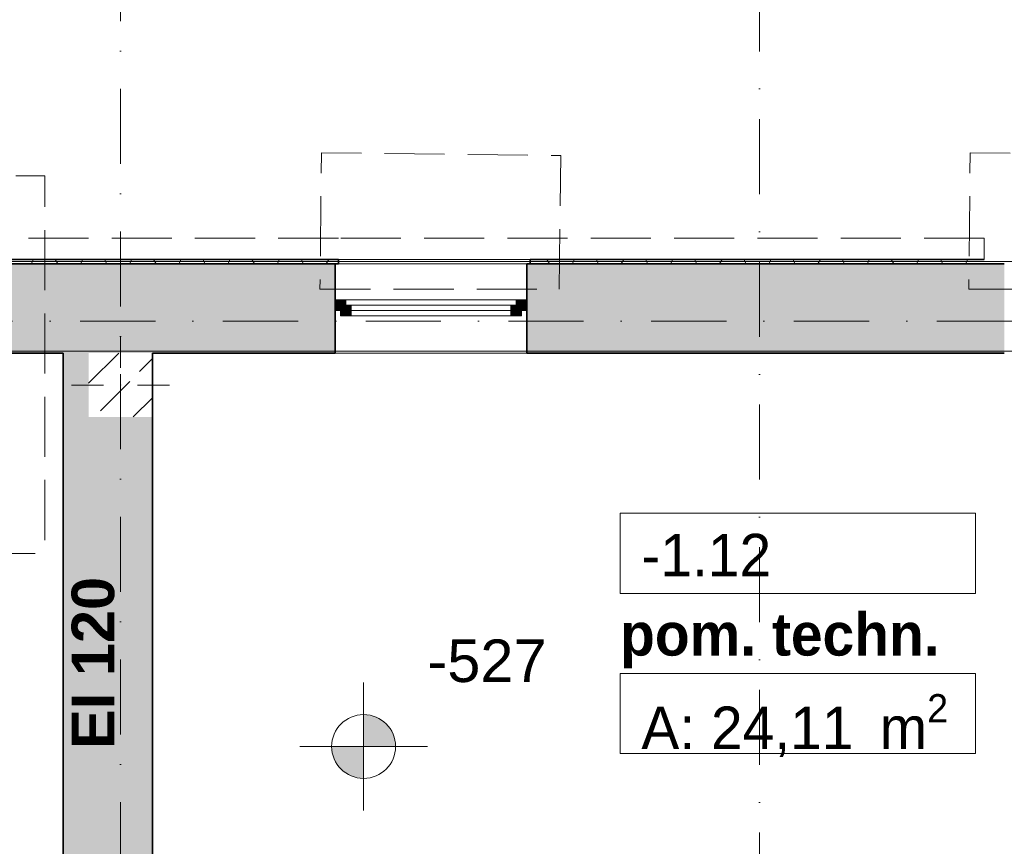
# Model space of a CAD drawing. Header units: millimetres. Extents: x 82175 to 237000, y 24756 to 471700.
# Tile 246 of 256: x 106816 to 111440, y 459542 to 463425. Entities that reach past the tile are written whole.
import ezdxf

# ---------------------------------------------------------------- set-up
doc = ezdxf.new("R2010")
doc.units = ezdxf.units.MM
doc.linetypes.add('Krawędzie ukryte', pattern=[3.912222, 2.822222, -1.09])
doc.linetypes.add('Kropki i Kreski', pattern=[6.702778, 3.527778, -1.763889, 0, -1.411111])
for name, color, linetype in [('- A - ocieplenie', 8, 'Continuous'), ('- strefy pomieszczeń', 8, 'Continuous'), ('Konstrukcja - Siatka mod', 8, 'Continuous'), ('Konstrukcja - Stropy', 8, 'Continuous'), ('Konstrukcja - Słupy', 8, 'Continuous'), ('Konstrukcja - Ściany nośne wew..P', 8, 'Continuous'), ('Konstrukcja - Ściany zewnętrzne', 8, 'Continuous'), ('Okna Archicada', 8, 'Continuous'), ('Opisy - Tekst', 8, 'Continuous'), ('Wykończenie - Podłogi', 8, 'Continuous'), ('Wymiarowanie - Poziomy', 8, 'Continuous'), ('z JAN', 8, 'Continuous')]:
    doc.layers.add(name, color=color, linetype=linetype)
doc.styles.add('STYL_AUTOMATYCZNY_4', font='arial.ttf')
doc.styles.add('STYL_AUTOMATYCZNY_6', font='txt')
doc.styles.add('STYL_AUTOMATYCZNY_7', font='txt')
doc.styles.add('STYL_AUTOMATYCZNY_9', font='txt')
pattern_1 = [(0, (-135208.59, 738186.62), (0, 200), []), (60, (-135208.59, 738186.62), (-173.20508, 100), []), (120, (-135208.59, 738186.62), (173.20508, 100), [])]

msp = doc.modelspace()

# ---------------------------------------------------------------- hatches: boundary and pattern name
at = {"layer": '- A - ocieplenie', "linetype": 'Continuous', "lineweight": 13}
h = msp.add_hatch(dxfattribs=at)
h.set_pattern_fill('Siatka_trójkątna_0001', color=8, style=0, pattern_type=2)
h.set_pattern_definition(pattern_1)
h.paths.add_polyline_path([(108312.8, 462298.9), (106106.9, 462298.9), (106106.9, 462278.9), (108312.8, 462278.9)])
h = msp.add_hatch(dxfattribs=at)
h.set_pattern_fill('Siatka_trójkątna_0001', color=8, style=0, pattern_type=2)
h.set_pattern_definition(pattern_1)
h.paths.add_polyline_path([(111345.1, 462298.9), (109212.8, 462298.9), (109212.8, 462278.9), (111345.1, 462278.9)])
at = {"layer": 'Konstrukcja - Słupy', "linetype": 'Continuous', "lineweight": 25}
h = msp.add_hatch(dxfattribs=at)
h.set_pattern_fill('Beton_zbrojony_0001', color=8, style=0, pattern_type=2)
h.set_pattern_definition([(45, (-135208.59, 738186.62), (-183.84776, 183.84776), []), (45, (-135300.5, 738278.54), (-183.84776, 183.84776), [195, -65])])
h.paths.add_polyline_path([(107440, 461858.9), (107140, 461858.9), (107140, 461558.9), (107440, 461558.9)])
at = {"layer": 'Konstrukcja - Ściany nośne wew..P', "linetype": 'Continuous', "lineweight": 13}
h = msp.add_hatch(color=8, dxfattribs=at)
h.paths.add_polyline_path([(107020, 456908.9), (107440, 456908.9), (107440, 461558.9), (107140, 461558.9), (107140, 461858.9), (107020, 461858.9)])
h.paths.add_polyline_path([(107432.4, 458624.9), (107132.4, 458624.9), (107132.4, 458924.9), (107432.4, 458924.9)], flags=0)
at = {"layer": 'Konstrukcja - Ściany zewnętrzne', "linetype": 'Continuous', "lineweight": 13}
for points in [[(106081.9, 461858.9), (108298, 461858.9), (108298, 462278.9), (106081.9, 462278.9)], [(109198, 461858.9), (111440, 461858.9), (111440, 462278.9), (109198, 462278.9)]]:
    msp.add_hatch(color=8, dxfattribs=at).paths.add_polyline_path(points)
at = {"layer": 'Okna Archicada', "linetype": 'Continuous', "lineweight": 13}
for points in [[(108298, 462058.9), (108323, 462058.9), (108323, 462083.9), (108348, 462083.9), (108348, 462108.9), (108298, 462108.9)], [(108323, 462033.9), (108373, 462033.9), (108373, 462083.9), (108323, 462083.9)], [(109173, 462083.9), (109123, 462083.9), (109123, 462033.9), (109173, 462033.9)], [(109198, 462108.9), (109148, 462108.9), (109148, 462083.9), (109173, 462083.9), (109173, 462058.9), (109198, 462058.9)]]:
    msp.add_hatch(color=8, dxfattribs=at).paths.add_polyline_path(points)
at = {"layer": 'Wymiarowanie - Poziomy', "linetype": 'Continuous', "lineweight": 13}
for points in [[(108431.1, 460010.7), (108581.1, 460010.7), (108569.7, 460068.1), (108537.2, 460116.8), (108488.5, 460149.3), (108431.1, 460160.7)], [(108431.1, 460010.7), (108281.1, 460010.7), (108292.5, 459953.3), (108325.1, 459904.7), (108373.7, 459872.1), (108431.1, 459860.7)]]:
    msp.add_hatch(color=8, dxfattribs=at).paths.add_polyline_path(points)

# ---------------------------------------------------------------- linework, layer by layer
at = {"layer": '- A - ocieplenie', "color": 8, "linetype": 'Continuous', "lineweight": 35, "ltscale": 100}
for p, q in [((108312.8, 462298.9), (108312.8, 462278.9)), ((109212.8, 462298.9), (109212.8, 462278.9))]:
    msp.add_line(p, q, dxfattribs=at)
at = {"layer": '- A - ocieplenie', "color": 8, "linetype": 'Krawędzie ukryte', "lineweight": 20, "ltscale": 100, "flags": 128}
for points in [[(108312.8, 462398.9), (106106.9, 462398.9)], [(111345.1, 462398.9), (108312.8, 462398.9)], [(111345.1, 462298.9), (111345.1, 462398.9)], [(106106.9, 462278.9), (108312.8, 462278.9)], [(108312.8, 462278.9), (111345.1, 462278.9)]]:
    msp.add_lwpolyline(points, dxfattribs=at)
at = {"layer": '- A - ocieplenie', "color": 8, "linetype": 'Continuous', "lineweight": 35, "ltscale": 100, "flags": 128}
for points in [[(108312.8, 462298.9), (106106.9, 462298.9)], [(111345.1, 462298.9), (109212.8, 462298.9)], [(106106.9, 462278.9), (108312.8, 462278.9)], [(109212.8, 462278.9), (111345.1, 462278.9)]]:
    msp.add_lwpolyline(points, dxfattribs=at)
at = {"layer": '- strefy pomieszczeń', "color": 8, "linetype": 'Continuous', "lineweight": 13, "ltscale": 100}
for p, q in [((109635.5, 461106.6), (111304.6, 461106.6)), ((109635.5, 460730.1), (109635.5, 461106.6)), ((111304.6, 461106.6), (111304.6, 460730.1)), ((111304.6, 460730.1), (109635.5, 460730.1)), ((109635.5, 460353.7), (111304.6, 460353.7)), ((109635.5, 459977.2), (109635.5, 460353.7)), ((111304.6, 460353.7), (111304.6, 459977.2)), ((111304.6, 459977.2), (109635.5, 459977.2))]:
    msp.add_line(p, q, dxfattribs=at)
at = {"layer": 'Konstrukcja - Siatka mod', "color": 8, "linetype": 'Kropki i Kreski', "lineweight": 13, "ltscale": 100}
for p, q in [((107290, 448000), (107290, 464964.8)), ((110290, 464969.5), (110290, 448000)), ((93022.5, 462008.9), (122467, 462008.9))]:
    msp.add_line(p, q, dxfattribs=at)
at = {"layer": 'Konstrukcja - Stropy', "color": 8, "linetype": 'Continuous', "lineweight": 13, "ltscale": 100, "flags": 128}
msp.add_lwpolyline([(113520, 462289.4), (93350, 462289.4), (93350, 456620.2), (95620, 456620.2), (95620, 454427.2), (104440, 454427.2), (104440, 456608.9), (113520, 456608.9)], close=True, dxfattribs=at)
at = {"layer": 'Konstrukcja - Słupy', "color": 8, "linetype": 'Continuous', "lineweight": 0, "ltscale": 100}
for p, q in [((107290, 461788.9), (107290, 461938.9)), ((107210, 461708.9), (107060, 461708.9)), ((107370, 461708.9), (107520, 461708.9)), ((107290, 461628.9), (107290, 461478.9))]:
    msp.add_line(p, q, dxfattribs=at)
at = {"layer": 'Konstrukcja - Słupy', "color": 8, "linetype": 'Continuous', "lineweight": 35, "ltscale": 100, "flags": 128}
msp.add_lwpolyline([(107440, 461558.9), (107440, 461558.9), (107440, 461858.9)], dxfattribs=at)
at = {"layer": 'Konstrukcja - Słupy', "color": 8, "linetype": 'Continuous', "lineweight": 0, "ltscale": 100}
msp.add_point((107290, 461708.9), dxfattribs=at)
at = {"layer": 'Konstrukcja - Ściany nośne wew..P', "color": 8, "linetype": 'Continuous', "lineweight": 35, "ltscale": 100, "flags": 128}
for points in [[(107020, 461858.9), (107020, 456908.9)], [(107440, 456908.9), (107440, 461558.9)]]:
    msp.add_lwpolyline(points, dxfattribs=at)
at = {"layer": 'Konstrukcja - Ściany zewnętrzne', "color": 8, "linetype": 'Continuous', "lineweight": 35, "ltscale": 100}
for p, q in [((108298, 462108.9), (108298, 462278.9)), ((109198, 462108.9), (109198, 462278.9)), ((108298, 462058.9), (108298, 462108.9)), ((109198, 462058.9), (109198, 462108.9)), ((108298, 461858.9), (108298, 462058.9)), ((109198, 461858.9), (109198, 462058.9))]:
    msp.add_line(p, q, dxfattribs=at)
at = {"layer": 'Konstrukcja - Ściany zewnętrzne', "color": 8, "linetype": 'Continuous', "lineweight": 35, "ltscale": 100, "flags": 128}
for points in [[(108298, 462278.9), (106081.9, 462278.9)], [(111440, 462278.9), (109198, 462278.9)], [(106081.9, 461858.9), (107020, 461858.9)], [(107440, 461858.9), (108298, 461858.9)], [(109198, 461858.9), (111440, 461858.9)]]:
    msp.add_lwpolyline(points, dxfattribs=at)
at = {"layer": 'Okna Archicada', "color": 8, "linetype": 'Continuous', "lineweight": 35, "ltscale": 100}
for p, q in [((108312.8, 462298.9), (108312.8, 462278.9)), ((109212.8, 462298.9), (109212.8, 462278.9)), ((108298, 462108.9), (108298, 462278.9)), ((109198, 462108.9), (109198, 462278.9)), ((108298, 462058.9), (108298, 462108.9)), ((108298, 462058.9), (108298, 462108.9)), ((109198, 462058.9), (109198, 462108.9)), ((109198, 462058.9), (109198, 462108.9)), ((108298, 461858.9), (108298, 462058.9)), ((109198, 461858.9), (109198, 462058.9))]:
    msp.add_line(p, q, dxfattribs=at)
at = {"layer": 'Okna Archicada', "color": 8, "linetype": 'Continuous', "lineweight": 18, "ltscale": 100}
for p, q in [((108312.8, 462298.9), (109212.8, 462298.9)), ((108298, 462278.9), (109198, 462278.9)), ((108312.8, 462278.9), (109212.8, 462278.9)), ((109148, 462108.9), (108348, 462108.9)), ((108373, 462033.9), (109123, 462033.9)), ((108298, 461858.9), (109198, 461858.9))]:
    msp.add_line(p, q, dxfattribs=at)
at = {"layer": 'Okna Archicada', "color": 8, "linetype": 'Continuous', "lineweight": 20, "ltscale": 100}
for p, q in [((108348, 462108.9), (108298, 462108.9)), ((108323, 462058.9), (108323, 462083.9)), ((108323, 462083.9), (108348, 462083.9)), ((108373, 462083.9), (108323, 462083.9)), ((108323, 462083.9), (108323, 462033.9)), ((108348, 462083.9), (108348, 462108.9)), ((108373, 462033.9), (108373, 462083.9)), ((109123, 462083.9), (108373, 462083.9)), ((109173, 462083.9), (109123, 462083.9)), ((109123, 462083.9), (109123, 462033.9)), ((109198, 462108.9), (109148, 462108.9)), ((109148, 462108.9), (109148, 462083.9)), ((109148, 462083.9), (109173, 462083.9)), ((109173, 462083.9), (109173, 462058.9)), ((109173, 462033.9), (109173, 462083.9)), ((108298, 462058.9), (108323, 462058.9)), ((108323, 462033.9), (108373, 462033.9)), ((108373, 462058.9), (109123, 462058.9)), ((108373, 462033.9), (109123, 462033.9)), ((109123, 462033.9), (109173, 462033.9)), ((109173, 462058.9), (109198, 462058.9))]:
    msp.add_line(p, q, dxfattribs=at)
at = {"layer": 'Wykończenie - Podłogi', "color": 8, "linetype": 'Continuous', "lineweight": 13, "ltscale": 100, "flags": 128}
msp.add_lwpolyline([(113220, 461868.1), (93350, 461868.1), (93350, 456908.9), (95620, 456908.9), (95620, 454427.2), (102983.1, 454427.2), (102983.1, 456908.9), (107020, 456908.9), (107019.9, 458924.9), (109671.7, 458924.9), (109671.8, 456908.9), (113220, 456908.9)], close=True, dxfattribs=at)
at = {"layer": 'Wymiarowanie - Poziomy', "color": 8, "linetype": 'Continuous', "lineweight": 13, "ltscale": 100}
for p, q in [((108431.1, 459710.7), (108431.1, 460310.7)), ((108131.1, 460010.7), (108731.1, 460010.7))]:
    msp.add_line(p, q, dxfattribs=at)
msp.add_circle((108431.1, 460010.7), 150, dxfattribs=at)
at = {"layer": 'z JAN', "color": 8, "linetype": 'Krawędzie ukryte', "lineweight": 13, "ltscale": 100, "flags": 128}
for points in [[(109350.2, 462158.9), (109357, 462787.3), (108233.3, 462799.6), (108226.3, 462158.9)], [(112396.8, 462158.9), (112403.6, 462787.3), (111279.9, 462799.6), (111272.9, 462158.9)], [(106615.9, 460917.2), (106615.9, 462691.7), (106933.6, 462691.7), (106933.6, 460917.2)]]:
    msp.add_lwpolyline(points, close=True, dxfattribs=at)

# ---------------------------------------------------------------- texts
at = {"layer": '- strefy pomieszczeń', "color": 8, "linetype": 'Continuous', "lineweight": 13, "char_height": 200, "attachment_point": 1}
for s, insert, style in [('\\A1;{\\pql;\\pt0,500;\\fGeneva CE|b0|i0|c0|p0;\\W1.000000;-1.12\\fGeneva CE|b0|i0|c0|p0;\\W1.000000;\\A1{\\H.66x;\\S^  ;}\\fGeneva CE|b0|i0|c0|p0;\\W1.000000;\\fGeneva CE|b0|i0|c0|p0;\\W1.000000;\\A1{\\H.66x;\\S^  ;}}', (109735.5, 461009.7), 'STYL_AUTOMATYCZNY_6'), ('\\A1;{\\pql;\\pt0,500;\\fGeneva CE|b1|i0|c0|p0;\\W1.000000;pom. techn.\\fGeneva CE|b1|i0|c0|p0;\\W1.000000;\\A1{\\H.66x;\\S^  ;}\\fGeneva CE|b1|i0|c0|p0;\\W1.000000;\\fGeneva CE|b1|i0|c0|p0;\\W1.000000;\\A1{\\H.66x;\\S^  ;}}', (109635.5, 460637.8), 'STYL_AUTOMATYCZNY_9'), ('\\A1;{\\pql;\\pt0,500;\\fGeneva CE|b0|i0|c0|p0;\\W1.000000;A: 24,11\\fGeneva CE|b0|i0|c0|p0;\\W1.000000;\\A1{\\H.66x;\\S^  ;}\\fGeneva CE|b0|i0|c0|p0;\\W1.000000; m\\fGeneva CE|b0|i0|c0|p0;\\W1.000000;\\A1{\\H.66x;\\S2^  ;}}', (109735.5, 460256.7), 'STYL_AUTOMATYCZNY_6')]:
    msp.add_mtext(s, dxfattribs=dict(at, insert=insert, style=style))
at = {"layer": 'Opisy - Tekst', "color": 8, "linetype": 'Continuous', "lineweight": 13, "insert": (107060, 459999.6), "char_height": 200, "attachment_point": 1, "rotation": 90, "style": 'STYL_AUTOMATYCZNY_7'}
msp.add_mtext('\\A1;{\\pql;\\fHelvetica|b1|i0|c238|p0;\\W1.000000;EI 120}', dxfattribs=at)
at = {"layer": 'Wymiarowanie - Poziomy', "color": 8, "linetype": 'Continuous', "lineweight": 13, "insert": (108731.1, 460310.7), "char_height": 200, "width": 548.974, "attachment_point": 7, "style": 'STYL_AUTOMATYCZNY_4'}
msp.add_mtext('\\A1;{\\pql;\\fArial|b0|i0|c238|p0;\\W1.000000;-527}', dxfattribs=at)

doc.saveas('drawing.dxf')
